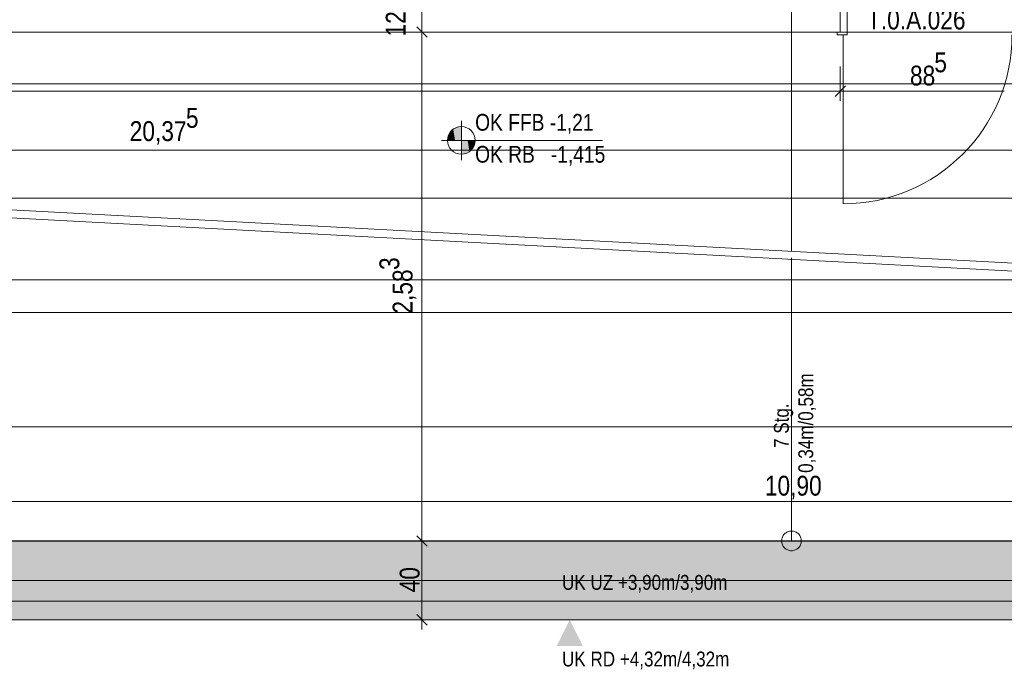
# Model space of a CAD drawing. Extents: x -620 to 300, y 62 to 1162.
# Tile 81 of 256: x -264 to -164, y 825 to 891. Entities that reach past the tile are written whole.
import ezdxf
from ezdxf.lldxf.tags import DXFTag

# ---------------------------------------------------------------- set-up
doc = ezdxf.new("R2010")
doc.units = 0
doc.layers.get('0').update_dxf_attribs({"lineweight": 13})
for name, color, linetype, lineweight, true_color in [('00 -Bauelemente -Dämmung innen', 7, 'Continuous', 9, 0xff7fe6), ('00_Beschriftung UZ', 3, 'Continuous', 35, 0x00ff00), ('30 -34 Innenwände- 2 nichttragend', 7, 'Continuous', 18, 0xff7fe6), ('30 -34 Innenwände- 4 Türen_Fenster', 7, 'Continuous', 15, 0x9955ff), ('30 -35 Decken- 1 Konstruktion-Träger- Stahlbeton', 7, 'Continuous', 13, 0x33aa00), ('30 -35 Decken- 2.1 Treppen Innen 2D', 7, 'Continuous', 9, 0x599559), ('70 -76 Bemaßung- 2 Allgemein', 9, 'Continuous', 5, 0x808080), ('iwb_Schraffur_F90_feuerbestaendig', 1, 'Continuous', 13, 0xff0000), ('iwb_Schraffur_Unterzug', 7, 'Continuous', 5, 0xffffcc)]:
    doc.layers.add(name, color=color, linetype=linetype, lineweight=lineweight, true_color=true_color)
for name, color, linetype, lineweight in [('30 -35 Decken -1 Treppe -Schnitt', 7, 'Continuous', 50), ('70 -71 Achsen- 1 Gebäudeachsen', 7, 'STRICHPUNKT2-A06G94XR8I', 18), ('70 -72 Beschriftung- 5 Höhenkoten', 7, 'Continuous', 15), ('70 -73 Bauteildarst.- 2 verdeckt 0.15', 7, 'fein_strichliert-A06G94XS8I', 15), ('Keine', 7, 'Continuous', 9)]:
    doc.layers.add(name, color=color, linetype=linetype, lineweight=lineweight)
doc.styles.get("Standard").update_dxf_attribs({"font": 'ARIALN.TTF'})
tags = doc.linetypes.add('fein_strichliert-A06G94XS8I', pattern=[4, 1, -2, 1]).pattern_tags.tags
tags[8:9] = [DXFTag(74, 4), DXFTag(75, 0), DXFTag(340, '0'), DXFTag(46, 0.0), DXFTag(50, 0.0), DXFTag(44, 0.0), DXFTag(45, 0.0)]
tags[6:7] = [DXFTag(74, 4), DXFTag(75, 0), DXFTag(340, '0'), DXFTag(46, 0.0), DXFTag(50, 0.0), DXFTag(44, 0.0), DXFTag(45, 0.0)]
tags[4:5] = [DXFTag(74, 4), DXFTag(75, 0), DXFTag(340, '0'), DXFTag(46, 0.0), DXFTag(50, 0.0), DXFTag(44, 0.0), DXFTag(45, 0.0)]
tags = doc.linetypes.add('STRICHPUNKT2-A06G94XR8I', pattern=[12.7, 6.35, -3.175, 0, -3.175]).pattern_tags.tags
tags[10:11] = [DXFTag(74, 4), DXFTag(75, 0), DXFTag(340, '0'), DXFTag(46, 0.0), DXFTag(50, 0.0), DXFTag(44, 0.0), DXFTag(45, 0.0)]
tags[8:9] = [DXFTag(74, 4), DXFTag(75, 0), DXFTag(340, '0'), DXFTag(46, 0.0), DXFTag(50, 0.0), DXFTag(44, 0.0), DXFTag(45, 0.0)]
tags[6:7] = [DXFTag(74, 4), DXFTag(75, 0), DXFTag(340, '0'), DXFTag(46, 0.0), DXFTag(50, 0.0), DXFTag(44, 0.0), DXFTag(45, 0.0)]
tags[4:5] = [DXFTag(74, 4), DXFTag(75, 0), DXFTag(340, '0'), DXFTag(46, 0.0), DXFTag(50, 0.0), DXFTag(44, 0.0), DXFTag(45, 0.0)]

# ---------------------------------------------------------------- blocks, each defined once
blk = doc.blocks.new('Referenz-A06G94XT8I')
at = {"layer": '00 -Bauelemente -Dämmung innen', "color": 0, "linetype": 'Continuous', "lineweight": -2, "ltscale": 0.13}
for p, q in [((-205.08, 890.103), (-453.08, 890.103)), ((-180.63, 890.103), (-205.08, 890.103))]:
    blk.add_line(p, q, dxfattribs=at)
at = {"layer": '00_Beschriftung UZ', "color": 0, "lineweight": -2}
for points in [[(-209.412, 833.124), (-208.08, 830.453), (-206.741, 833.122)], [(-209.412, 827.783), (-208.08, 830.453), (-206.741, 827.785)]]:
    blk.add_solid(points, dxfattribs=at)
at = {"layer": '30 -34 Innenwände- 2 nichttragend', "color": 0, "linetype": 'Continuous', "lineweight": -2, "ltscale": 0.13}
for p, q in [((-205.08, 890.103), (-453.08, 890.103)), ((-180.63, 890.103), (-205.08, 890.103)), ((-180.63, 890.103), (-180.95, 890.103))]:
    blk.add_line(p, q, dxfattribs=at)
at = {"layer": '30 -34 Innenwände- 4 Türen_Fenster', "color": 0, "linetype": 'Continuous', "lineweight": -2, "ltscale": 0.13}
for p, q in [((-180.63, 890.103), (-180.63, 892.603)), ((-179.95, 892.903), (-179.95, 889.803)), ((-180.95, 889.803), (-180.95, 890.103)), ((-180.95, 890.103), (-180.63, 890.103)), ((-180.35, 889.803), (-180.95, 889.803)), ((-179.95, 889.803), (-180.35, 889.803))]:
    blk.add_line(p, q, dxfattribs=at)
at = {"layer": '30 -34 Innenwände- 4 Türen_Fenster', "color": 0, "linetype": 'fein_strichliert-A06G94XS8I', "lineweight": -2, "ltscale": 0.13}
for p, q in [((-162.93, 890.103), (-180.63, 890.103)), ((-180.35, 889.803), (-180.35, 872.663))]:
    blk.add_line(p, q, dxfattribs=at)
blk.add_ellipse((-180.35, 889.803), major_axis=(0, -17.14), ratio=1, start_param=0, end_param=1.570796, dxfattribs=at)
at = {"layer": '30 -35 Decken -1 Treppe -Schnitt', "color": 0, "linetype": 'fein_strichliert-A06G94XS8I', "lineweight": -2, "ltscale": 0.13}
for p, q in [((-76.58, 873.244), (-287.062, 873.244)), ((-287.062, 873.244), (-76.58, 862.044))]:
    blk.add_line(p, q, dxfattribs=at)
at = {"layer": '30 -35 Decken- 1 Konstruktion-Träger- Stahlbeton', "color": 0, "linetype": 'fein_strichliert-A06G94XS8I', "lineweight": -2, "ltscale": 0.13}
for p, q in [((-45.58, 838.453), (-451.58, 838.453)), ((-45.58, 830.453), (-451.58, 830.453))]:
    blk.add_line(p, q, dxfattribs=at)
at = {"layer": '30 -35 Decken- 2.1 Treppen Innen 2D', "color": 0, "linetype": 'fein_strichliert-A06G94XS8I', "lineweight": -2, "ltscale": 0.13}
for p, q in [((-185.58, 867.844), (-185.58, 919.644)), ((-294.58, 884.844), (-76.58, 884.844)), ((-76.58, 884.844), (-294.58, 884.844)), ((-76.58, 873.244), (-294.58, 873.244))]:
    blk.add_line(p, q, dxfattribs=at)
at = {"layer": '30 -35 Decken- 2.1 Treppen Innen 2D', "color": 0, "linetype": 'Continuous', "lineweight": -2, "ltscale": 0.13}
for p, q in [((-294.58, 873.644), (-76.58, 862.044)), ((-84.097, 861.644), (-294.58, 872.844)), ((-76.58, 861.244), (-294.58, 872.844)), ((-185.597, 867.132), (-185.58, 867.196)), ((-185.563, 867.132), (-185.597, 867.132)), ((-185.58, 838.453), (-185.58, 867.196)), ((-185.58, 867.196), (-185.563, 867.132)), ((-294.58, 861.644), (-76.58, 861.644)), ((-294.58, 861.644), (-84.097, 861.644)), ((-294.58, 850.044), (-76.58, 850.044)), ((-76.58, 850.044), (-294.58, 850.044)), ((-186.353, 839.097), (-186.287, 839.17)), ((-186.287, 839.17), (-186.214, 839.236)), ((-186.214, 839.236), (-186.135, 839.294)), ((-186.135, 839.294), (-186.051, 839.344)), ((-186.051, 839.344), (-185.962, 839.386)), ((-185.962, 839.386), (-185.87, 839.419)), ((-185.87, 839.419), (-185.775, 839.443)), ((-185.775, 839.443), (-185.678, 839.458)), ((-185.678, 839.458), (-185.58, 839.463)), ((-185.58, 839.463), (-185.482, 839.458)), ((-185.482, 839.458), (-185.384, 839.443)), ((-185.384, 839.443), (-185.289, 839.419)), ((-185.289, 839.419), (-185.197, 839.386)), ((-185.197, 839.386), (-185.108, 839.344)), ((-185.108, 839.344), (-185.024, 839.294)), ((-185.024, 839.294), (-184.945, 839.236)), ((-184.945, 839.236), (-184.872, 839.17)), ((-184.872, 839.17), (-184.807, 839.097)), ((-76.58, 838.444), (-294.58, 838.444)), ((-286.58, 838.453), (-129.58, 838.453)), ((-186.58, 838.463), (-186.575, 838.561)), ((-186.575, 838.365), (-186.58, 838.463)), ((-186.575, 838.561), (-186.56, 838.658)), ((-186.56, 838.267), (-186.575, 838.365)), ((-186.56, 838.658), (-186.537, 838.753)), ((-186.537, 838.172), (-186.56, 838.267)), ((-186.537, 838.753), (-186.503, 838.845)), ((-186.503, 838.08), (-186.537, 838.172)), ((-186.503, 838.845), (-186.462, 838.934)), ((-186.462, 838.934), (-186.411, 839.018)), ((-186.411, 839.018), (-186.353, 839.097)), ((-184.807, 839.097), (-184.748, 839.018)), ((-184.748, 839.018), (-184.698, 838.934)), ((-184.698, 838.934), (-184.656, 838.845)), ((-184.656, 838.845), (-184.623, 838.753)), ((-184.623, 838.172), (-184.656, 838.08)), ((-184.623, 838.753), (-184.599, 838.658)), ((-184.599, 838.267), (-184.623, 838.172)), ((-184.599, 838.658), (-184.584, 838.561)), ((-184.584, 838.365), (-184.599, 838.267)), ((-184.584, 838.561), (-184.58, 838.463)), ((-184.58, 838.463), (-184.584, 838.365)), ((-186.462, 837.991), (-186.503, 838.08)), ((-186.411, 837.907), (-186.462, 837.991)), ((-186.353, 837.828), (-186.411, 837.907)), ((-186.287, 837.755), (-186.353, 837.828)), ((-186.214, 837.69), (-186.287, 837.755)), ((-186.135, 837.631), (-186.214, 837.69)), ((-186.051, 837.581), (-186.135, 837.631)), ((-185.962, 837.539), (-186.051, 837.581)), ((-185.87, 837.506), (-185.962, 837.539)), ((-185.775, 837.482), (-185.87, 837.506)), ((-185.678, 837.467), (-185.775, 837.482)), ((-185.58, 837.463), (-185.678, 837.467)), ((-185.482, 837.467), (-185.58, 837.463)), ((-185.384, 837.482), (-185.482, 837.467)), ((-185.289, 837.506), (-185.384, 837.482)), ((-185.197, 837.539), (-185.289, 837.506)), ((-185.108, 837.581), (-185.197, 837.539)), ((-185.024, 837.631), (-185.108, 837.581)), ((-184.945, 837.69), (-185.024, 837.631)), ((-184.872, 837.755), (-184.945, 837.69)), ((-184.807, 837.828), (-184.872, 837.755)), ((-184.748, 837.907), (-184.807, 837.828)), ((-184.698, 837.991), (-184.748, 837.907)), ((-184.656, 838.08), (-184.698, 837.991)), ((-129.58, 832.341), (-286.58, 832.341))]:
    blk.add_line(p, q, dxfattribs=at)
at = {"layer": '30 -35 Decken- 2.1 Treppen Innen 2D', "color": 0, "lineweight": -2}
for points in [[(-185.58, 867.132), (-185.597, 867.132), (-185.58, 867.196)], [(-185.58, 867.132), (-185.58, 867.196), (-185.563, 867.132)]]:
    blk.add_solid(points, dxfattribs=at)
at = {"layer": '70 -71 Achsen- 1 Gebäudeachsen', "color": 0, "linetype": 'STRICHPUNKT2-A06G94XR8I', "lineweight": -2, "ltscale": 0.13}
for p, q in [((-538.631, 864.953), (76.501, 864.953)), ((-538.631, 834.453), (76.501, 834.453))]:
    blk.add_line(p, q, dxfattribs=at)
at = {"layer": '70 -72 Beschriftung- 5 Höhenkoten', "color": 0, "linetype": 'Continuous', "lineweight": -2, "ltscale": 0.13}
for p, q in [((-219.08, 877.103), (-219.08, 881.103)), ((-219.08, 880.503), (-219.08, 879.103)), ((-219.08, 879.103), (-219.08, 880.503)), ((-221.08, 879.103), (-204.753, 879.103)), ((-220.48, 879.103), (-219.08, 879.103)), ((-219.08, 879.103), (-220.48, 879.103)), ((-219.08, 879.103), (-217.68, 879.103)), ((-217.68, 879.103), (-219.08, 879.103)), ((-219.08, 879.103), (-219.08, 877.703)), ((-219.08, 877.703), (-219.08, 879.103))]:
    blk.add_line(p, q, dxfattribs=at)
for major_axis in [(0, 1.4), (1.4, 0), (-1.4, 0), (0, -1.4)]:
    blk.add_ellipse((-219.08, 879.103), major_axis=major_axis, ratio=1, start_param=0, end_param=1.570796, dxfattribs=at)
at = {"layer": '70 -72 Beschriftung- 5 Höhenkoten', "color": 0, "lineweight": -2}
for points in [[(-219.902, 879.103), (-220.07, 880.093), (-219.902, 880.236)], [(-219.715, 879.103), (-219.902, 880.236), (-219.715, 880.351)], [(-219.902, 879.103), (-219.902, 880.236), (-219.715, 879.103)], [(-219.512, 879.103), (-219.715, 880.351), (-219.512, 880.435)], [(-219.715, 879.103), (-219.715, 880.351), (-219.512, 879.103)], [(-219.299, 879.103), (-219.512, 880.435), (-219.299, 880.486)], [(-219.512, 879.103), (-219.512, 880.435), (-219.299, 879.103)], [(-219.08, 879.103), (-219.299, 880.486), (-219.08, 880.503)], [(-219.299, 879.103), (-219.299, 880.486), (-219.08, 879.103)], [(-220.462, 879.103), (-220.48, 879.103), (-220.462, 879.322)], [(-220.411, 879.103), (-220.462, 879.322), (-220.411, 879.536)], [(-220.462, 879.103), (-220.462, 879.322), (-220.411, 879.103)], [(-220.327, 879.103), (-220.411, 879.536), (-220.327, 879.739)], [(-220.411, 879.103), (-220.411, 879.536), (-220.327, 879.103)], [(-220.212, 879.103), (-220.327, 879.739), (-220.212, 879.926)], [(-220.327, 879.103), (-220.327, 879.739), (-220.212, 879.103)], [(-220.07, 879.103), (-220.212, 879.926), (-220.07, 880.093)], [(-220.212, 879.103), (-220.212, 879.926), (-220.07, 879.103)], [(-220.07, 879.103), (-220.07, 880.093), (-219.902, 879.103)], [(-219.08, 877.703), (-219.08, 879.103), (-218.861, 877.721)], [(-218.861, 877.721), (-219.08, 879.103), (-218.861, 879.103)], [(-218.861, 877.721), (-218.861, 879.103), (-218.647, 877.772)], [(-218.647, 877.772), (-218.861, 879.103), (-218.647, 879.103)], [(-218.647, 877.772), (-218.647, 879.103), (-218.444, 877.856)], [(-218.444, 877.856), (-218.647, 879.103), (-218.444, 879.103)], [(-218.444, 877.856), (-218.444, 879.103), (-218.257, 877.971)], [(-218.257, 877.971), (-218.444, 879.103), (-218.257, 879.103)], [(-218.257, 877.971), (-218.257, 879.103), (-218.09, 878.113)], [(-218.09, 878.113), (-218.257, 879.103), (-218.09, 879.103)], [(-218.09, 878.113), (-218.09, 879.103), (-217.947, 878.281)], [(-217.947, 878.281), (-218.09, 879.103), (-217.947, 879.103)], [(-217.947, 878.281), (-217.947, 879.103), (-217.832, 878.468)], [(-217.832, 878.468), (-217.947, 879.103), (-217.832, 879.103)], [(-217.832, 878.468), (-217.832, 879.103), (-217.748, 878.671)], [(-217.748, 878.671), (-217.832, 879.103), (-217.748, 879.103)], [(-217.748, 878.671), (-217.748, 879.103), (-217.697, 878.884)], [(-217.697, 878.884), (-217.748, 879.103), (-217.697, 879.103)], [(-217.697, 878.884), (-217.697, 879.103), (-217.68, 879.103)]]:
    blk.add_solid(points, dxfattribs=at)
at = {"layer": '70 -73 Bauteildarst.- 2 verdeckt 0.15', "color": 0, "linetype": 'fein_strichliert-A06G94XS8I', "lineweight": -2, "ltscale": 0.13}
blk.add_line((-451.58, 838.453), (-45.58, 838.453), dxfattribs=at)
at = {"layer": '70 -76 Bemaßung- 2 Allgemein', "color": 0, "linetype": 'Continuous', "lineweight": -2, "ltscale": 0.13}
for p, q in [((-223.08, 890.103), (-223.08, 892.603)), ((-223.61, 890.634), (-222.549, 889.573)), ((-223.61, 890.634), (-222.549, 889.573)), ((-223.08, 891.103), (-223.08, 889.043)), ((-223.08, 891.103), (-223.08, 889.043)), ((-220.58, 890.103), (-224.08, 890.103)), ((-220.58, 890.103), (-224.08, 890.103)), ((-223.08, 839.514), (-223.08, 889.043)), ((-223.08, 889.043), (-223.08, 887.983)), ((-180.63, 886.603), (-180.63, 883.103)), ((-180.63, 886.603), (-180.63, 883.103)), ((-181.16, 883.573), (-180.099, 884.634)), ((-180.099, 884.634), (-181.16, 883.573)), ((-181.69, 884.103), (-452.019, 884.103)), ((-179.63, 884.103), (-181.69, 884.103)), ((-181.63, 884.103), (-179.569, 884.103)), ((-163.99, 884.103), (-179.569, 884.103)), ((-46.64, 878.103), (-452.019, 878.103)), ((-77.64, 842.453), (-293.519, 842.453)), ((-223.08, 837.453), (-223.08, 839.514)), ((-223.08, 839.453), (-223.08, 837.393)), ((-220.58, 838.453), (-224.08, 838.453)), ((-220.58, 838.453), (-224.08, 838.453)), ((-223.61, 838.984), (-222.549, 837.923)), ((-222.549, 837.923), (-223.61, 838.984)), ((-223.08, 831.514), (-223.08, 837.393)), ((-223.08, 829.453), (-223.08, 831.514)), ((-220.58, 830.453), (-224.08, 830.453)), ((-222.549, 829.923), (-223.61, 830.984))]:
    blk.add_line(p, q, dxfattribs=at)
at = {"layer": '00_Beschriftung UZ', "color": 0, "linetype": 'ByBlock', "lineweight": -2, "ltscale": 0.13, "char_height": 1.51033, "attachment_point": 1}
for s, insert in [('{\\fArial Narrow;UK UZ +3,90m/3,90m}', (-208.861, 835.004)), ('{\\fArial Narrow;UK RD +4,32m/4,32m}', (-208.861, 827.229))]:
    blk.add_mtext(s, dxfattribs=dict(at, insert=insert))
at = {"layer": '30 -35 Decken- 2.1 Treppen Innen 2D', "color": 0, "linetype": 'Continuous', "lineweight": -2, "ltscale": 0.13, "char_height": 1.51033, "attachment_point": 1, "rotation": 90.001}
for s, insert in [('{\\fArial Narrow;0,34m/0,58m}', (-184.889, 845.362)), ('{\\fArial Narrow;Stg.}', (-187.365, 849.34)), ('{\\fArial Narrow;7}', (-187.365, 847.897))]:
    blk.add_mtext(s, dxfattribs=dict(at, insert=insert))
at = {"layer": '70 -72 Beschriftung- 5 Höhenkoten', "color": 0, "linetype": 'Continuous', "lineweight": -2, "ltscale": 0.13, "char_height": 1.7, "attachment_point": 1}
for s, insert in [('{\\fArial Narrow;OK FFB -1,21}', (-217.68, 881.789)), ('{\\fArial Narrow;OK RB   -1,415}', (-217.68, 878.543))]:
    blk.add_mtext(s, dxfattribs=dict(at, insert=insert))
at = {"layer": '70 -76 Bemaßung- 2 Allgemein', "color": 0, "linetype": 'Continuous', "lineweight": -2, "ltscale": 0.13, "char_height": 2.01377, "attachment_point": 1, "rotation": 90}
for s, insert in [('{\\fArial Narrow;12}', (-226.748, 889.646)), ('{\\fArial Narrow;3}', (-227.39, 865.951)), ('{\\fArial Narrow;2,58}', (-226.048, 861.525)), ('{\\fArial Narrow;40}', (-225.331, 833.237))]:
    blk.add_mtext(s, dxfattribs=dict(at, insert=insert))
at = {"layer": '70 -76 Bemaßung- 2 Allgemein', "color": 0, "linetype": 'Continuous', "lineweight": -2, "ltscale": 0.13, "char_height": 2.01377, "attachment_point": 1}
for s, insert in [('{\\fArial Narrow;5}', (-171.09, 888.032)), ('{\\fArial Narrow;88}', (-173.563, 886.689)), ('{\\fArial Narrow;5}', (-247.022, 882.396)), ('{\\fArial Narrow;20,37}', (-252.731, 881.054)), ('{\\fArial Narrow;10,90}', (-188.289, 845.069))]:
    blk.add_mtext(s, dxfattribs=dict(at, insert=insert))
at = {"layer": 'Keine', "color": 0, "linetype": 'Continuous', "lineweight": -2, "ltscale": 0.13, "insert": (-177.926, 892.374), "char_height": 2.01377, "attachment_point": 1}
blk.add_mtext('{\\fArial Narrow;T.0.A.026}', dxfattribs=at)
blk = doc.blocks.new('Referenz-A06G94XV8I')
at = {"layer": 'iwb_Schraffur_F90_feuerbestaendig', "linetype": 'Continuous', "ltscale": 0.13}
blk.add_solid([(-45.579, 835.961), (-453.079, 835.961), (-45.579, 838.453), (-453.079, 838.453)], dxfattribs=at)
at = {"layer": 'iwb_Schraffur_Unterzug', "linetype": 'Continuous', "ltscale": 0.13}
for points in [[(-538.631, 838.453), (76.501, 838.453), (76.501, 837.533)], [(-538.631, 838.453), (76.501, 837.533), (-538.631, 836.285)], [(-538.631, 836.285), (76.501, 837.533), (76.501, 831.374)], [(-538.631, 836.285), (76.501, 831.374), (-538.631, 832.622)], [(-538.631, 832.622), (76.501, 831.374), (76.501, 830.453)], [(-538.631, 832.622), (76.501, 830.453), (-538.631, 830.453)]]:
    blk.add_solid(points, dxfattribs=at)

msp = doc.modelspace()

# ---------------------------------------------------------------- block references
at = {"color": 8, "lineweight": 13, "ltscale": 0.13, "true_color": 0x808080}
msp.add_blockref('Referenz-A06G94XT8I', (0, 0), dxfattribs=at)
at = {"color": 8, "lineweight": 25, "ltscale": 0.25, "true_color": 0x808080}
msp.add_blockref('Referenz-A06G94XV8I', (0, 0), dxfattribs=at)

doc.saveas('drawing.dxf')
